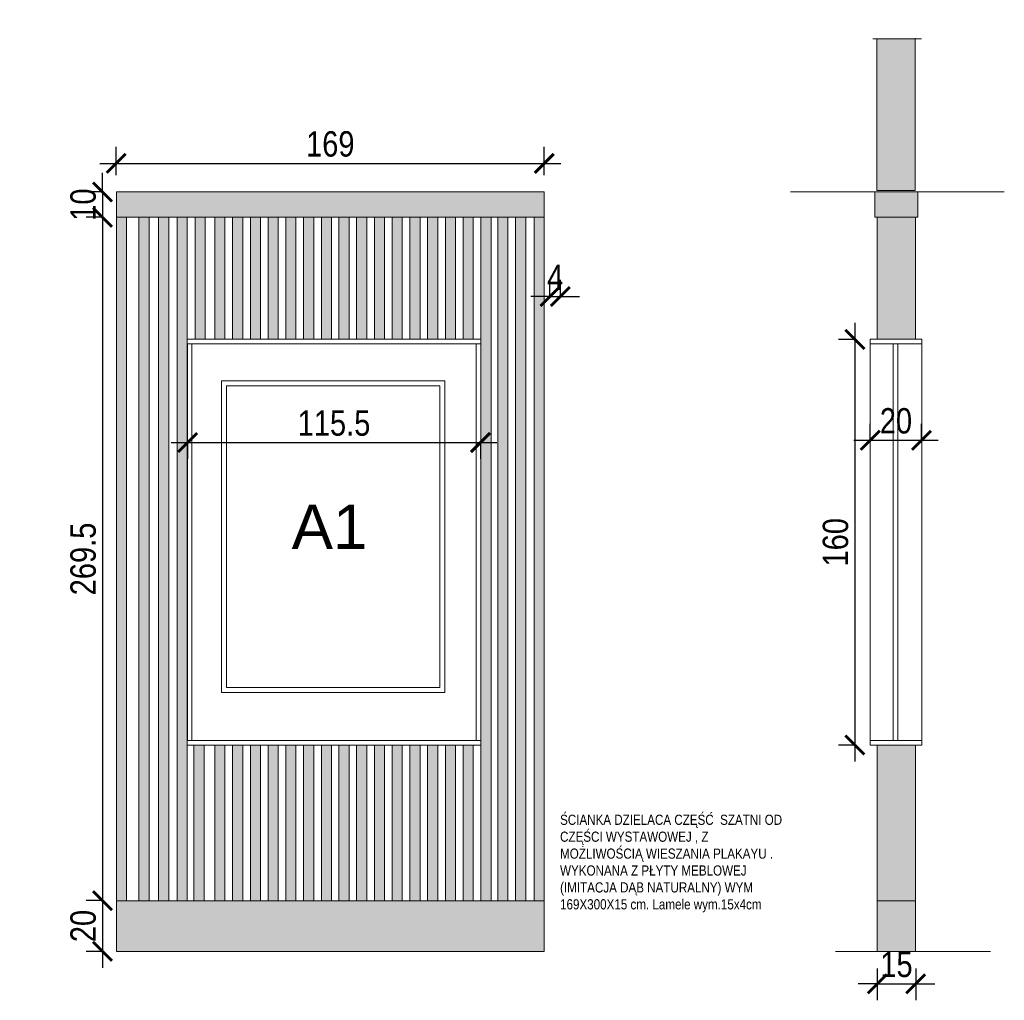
# Model space of a CAD drawing. Header units: millimetres. Extents: x -9038497 to 54128, y -10570064 to 59476.
# Tile 40 of 135: x 31916 to 32305, y 24847 to 25234. Entities that reach past the tile are written whole.
import ezdxf

# ---------------------------------------------------------------- set-up
doc = ezdxf.new("R2010")
doc.units = ezdxf.units.MM
doc.header["$LTSCALE"] = 0.8
doc.header["$PDMODE"] = 2
for name, color, linetype, lineweight in [('0 proj_meble 25', 42, 'Continuous', 25), ('0 proj_symbole elektryczne', 150, 'Continuous', 25), ('0 proj_widok widok widok', 7, 'Continuous', 0), ('OPIS', 122, 'Continuous', 18), ('WW ELEK_OŚW', 1, 'Continuous', 35)]:
    doc.layers.add(name, color=color, linetype=linetype, lineweight=lineweight)
doc.styles.add('ARIAL_CE', font='arial.ttf', dxfattribs={"height": 15})
doc.styles.add('OPIS', font='arial.ttf')
doc.styles.add('WYMIAR-20', font='ARIALN.TTF', dxfattribs={"height": 4})
doc.styles.add('WYMIAR-50', font='ARIALN.TTF', dxfattribs={"height": 10})
doc.dimstyles.new('SKALA-50', dxfattribs={"dimscale": 5, "dimtxt": 10, "dimasz": 1.5, "dimexe": 1.3, "dimexo": 1.3, "dimgap": 0.5, "dimtad": 1, "dimdec": 1, "dimrnd": 0.5, "dimdsep": 46, "dimtxsty": 'WYMIAR-50', "dimblk": 'ARCHTICK', "dimcen": 1.5, "dimdle": 1.3, "dimadec": 0, "dimazin": 0, "dimtfac": 1, "dimtdec": 1, "dimtix": 1, "dimtmove": 2, "dimatfit": 3, "dimfxl": 2, "dimfxlon": 1, "dimtolj": 1, "dimarcsym": 0})

# ---------------------------------------------------------------- blocks, each defined once
blk = doc.blocks.new('_ArchTick')
at = {"color": 0, "linetype": 'ByBlock', "const_width": 0.15}
blk.add_lwpolyline([(-0.5, -0.5), (0.5, 0.5)], dxfattribs=at)
blk = doc.blocks.new('*D2424')
at = {"layer": '0 proj_widok widok widok', "color": 0, "lineweight": -2, "ltscale": 0.8, "transparency": 16777216}
for p, q in [((31954.41, 25172.3), (31954.41, 25183.42)), ((32123.21, 25172.3), (32123.21, 25183.42)), ((31947.91, 25176.92), (32129.71, 25176.92))]:
    blk.add_line(p, q, dxfattribs=at)
at = {"layer": 'Defpoints', "color": 0, "lineweight": 0, "ltscale": 0.8, "transparency": 16777216}
for p in [(32123.21, 25176.92), (31954.41, 25165.8), (32123.21, 25165.8)]:
    blk.add_point(p, dxfattribs=at)
at = {"layer": '0 proj_widok widok widok', "color": 0, "lineweight": -2, "ltscale": 0.8, "transparency": 16777216, "xscale": 7.5, "yscale": 7.5, "zscale": 7.5, "rotation": 180}
blk.add_blockref('_ArchTick', (31954.41, 25176.92), dxfattribs=at)
at = {"layer": '0 proj_widok widok widok', "color": 0, "lineweight": -2, "ltscale": 0.8, "transparency": 16777216, "xscale": 7.5, "yscale": 7.5, "zscale": 7.5}
blk.add_blockref('_ArchTick', (32123.21, 25176.92), dxfattribs=at)
at = {"layer": '0 proj_widok widok widok', "color": 0, "lineweight": 0, "ltscale": 0.8, "transparency": 16777216, "insert": (32038.81, 25184.52), "char_height": 10, "attachment_point": 5, "style": 'WYMIAR-50'}
blk.add_mtext('\\A1;169', dxfattribs=at)
blk = doc.blocks.new('*D2338')
at = {"layer": '0 proj_widok widok widok', "color": 0, "lineweight": -2, "ltscale": 0.8, "transparency": 16777216}
for p, q in [((31948.98, 25165.65), (31948.98, 25173.15)), ((31948.98, 25165.65), (31942.48, 25165.65)), ((31948.98, 25165.65), (31948.98, 25155.65)), ((31948.98, 25155.65), (31942.48, 25155.65)), ((31948.98, 25155.65), (31948.98, 25148.15))]:
    blk.add_line(p, q, dxfattribs=at)
at = {"layer": 'Defpoints', "color": 0, "lineweight": 0, "ltscale": 0.8, "transparency": 16777216}
for p in [(31952.59, 25165.65), (31948.98, 25155.65), (31952.59, 25155.65)]:
    blk.add_point(p, dxfattribs=at)
at = {"layer": '0 proj_widok widok widok', "color": 0, "lineweight": -2, "ltscale": 0.8, "transparency": 16777216, "xscale": 7.5, "yscale": 7.5, "zscale": 7.5}
for p, rotation in [((31948.98, 25165.65), 270), ((31948.98, 25155.65), 90)]:
    blk.add_blockref('_ArchTick', p, dxfattribs=dict(at, rotation=rotation))
at = {"layer": '0 proj_widok widok widok', "color": 0, "lineweight": 0, "ltscale": 0.8, "transparency": 16777216, "insert": (31941.37, 25160.65), "char_height": 10, "attachment_point": 5, "rotation": 90, "style": 'WYMIAR-50'}
blk.add_mtext('\\A1;10', dxfattribs=at)
blk = doc.blocks.new('*D2339')
at = {"layer": '0 proj_widok widok widok', "color": 0, "lineweight": -2, "ltscale": 0.8, "transparency": 16777216}
for p, q in [((31948.98, 25162.15), (31948.98, 24879.67)), ((31948.98, 25155.65), (31942.48, 25155.65)), ((31948.98, 24886.17), (31942.48, 24886.17))]:
    blk.add_line(p, q, dxfattribs=at)
at = {"layer": 'Defpoints', "color": 0, "lineweight": 0, "ltscale": 0.8, "transparency": 16777216}
for p in [(31952.59, 25155.65), (31948.98, 24886.17), (31952.16, 24886.17)]:
    blk.add_point(p, dxfattribs=at)
at = {"layer": '0 proj_widok widok widok', "color": 0, "lineweight": -2, "ltscale": 0.8, "transparency": 16777216, "xscale": 7.5, "yscale": 7.5, "zscale": 7.5}
for p, rotation in [((31948.98, 25155.65), 90), ((31948.98, 24886.17), 270)]:
    blk.add_blockref('_ArchTick', p, dxfattribs=dict(at, rotation=rotation))
at = {"layer": '0 proj_widok widok widok', "color": 0, "lineweight": 0, "ltscale": 0.8, "transparency": 16777216, "insert": (31941.37, 25020.91), "char_height": 10, "attachment_point": 5, "rotation": 90, "style": 'WYMIAR-50'}
blk.add_mtext('\\A1;269.5', dxfattribs=at)
blk = doc.blocks.new('*D2340')
at = {"layer": '0 proj_widok widok widok', "color": 0, "lineweight": -2, "ltscale": 0.8, "transparency": 16777216}
for p, q in [((31948.98, 24892.67), (31948.98, 24859.66)), ((31948.98, 24886.17), (31942.48, 24886.17)), ((31948.98, 24866.16), (31942.48, 24866.16))]:
    blk.add_line(p, q, dxfattribs=at)
at = {"layer": 'Defpoints', "color": 0, "lineweight": 0, "ltscale": 0.8, "transparency": 16777216}
for p in [(31952.16, 24886.17), (31948.98, 24866.16), (31950.51, 24866.16)]:
    blk.add_point(p, dxfattribs=at)
at = {"layer": '0 proj_widok widok widok', "color": 0, "lineweight": -2, "ltscale": 0.8, "transparency": 16777216, "xscale": 7.5, "yscale": 7.5, "zscale": 7.5}
for p, rotation in [((31948.98, 24886.17), 90), ((31948.98, 24866.16), 270)]:
    blk.add_blockref('_ArchTick', p, dxfattribs=dict(at, rotation=rotation))
at = {"layer": '0 proj_widok widok widok', "color": 0, "lineweight": 0, "ltscale": 0.8, "transparency": 16777216, "insert": (31941.37, 24876.17), "char_height": 10, "attachment_point": 5, "rotation": 90, "style": 'WYMIAR-50'}
blk.add_mtext('\\A1;20', dxfattribs=at)
blk = doc.blocks.new('*D2341')
at = {"layer": '0 proj_widok widok widok', "color": 0, "lineweight": -2, "ltscale": 0.8, "transparency": 16777216}
for p, q in [((31976, 25066.84), (32104.54, 25066.84)), ((31982.5, 25067.51), (31982.5, 25060.34)), ((32098.04, 25067.51), (32098.04, 25060.34))]:
    blk.add_line(p, q, dxfattribs=at)
at = {"layer": 'Defpoints', "color": 0, "lineweight": 0, "ltscale": 0.8, "transparency": 16777216}
for p in [(31982.5, 25074.01), (32098.04, 25074.01), (32098.04, 25066.84)]:
    blk.add_point(p, dxfattribs=at)
at = {"layer": '0 proj_widok widok widok', "color": 0, "lineweight": -2, "ltscale": 0.8, "transparency": 16777216, "xscale": 7.5, "yscale": 7.5, "zscale": 7.5, "rotation": 180}
blk.add_blockref('_ArchTick', (31982.5, 25066.84), dxfattribs=at)
at = {"layer": '0 proj_widok widok widok', "color": 0, "lineweight": -2, "ltscale": 0.8, "transparency": 16777216, "xscale": 7.5, "yscale": 7.5, "zscale": 7.5}
blk.add_blockref('_ArchTick', (32098.04, 25066.84), dxfattribs=at)
at = {"layer": '0 proj_widok widok widok', "color": 0, "lineweight": 0, "ltscale": 0.8, "transparency": 16777216, "insert": (32040.27, 25074.45), "char_height": 10, "attachment_point": 5, "style": 'WYMIAR-50'}
blk.add_mtext('\\A1;115.5', dxfattribs=at)
blk = doc.blocks.new('*D2342')
at = {"layer": '0 proj_widok widok widok', "color": 0, "lineweight": -2, "ltscale": 0.8, "transparency": 16777216}
for p, q in [((32254.51, 24859.46), (32254.51, 24846.88)), ((32269.66, 24859.46), (32269.66, 24846.88)), ((32254.51, 24853.38), (32247.01, 24853.38)), ((32254.51, 24853.38), (32269.66, 24853.38)), ((32269.66, 24853.38), (32277.16, 24853.38))]:
    blk.add_line(p, q, dxfattribs=at)
at = {"layer": 'Defpoints', "color": 0, "lineweight": 0, "ltscale": 0.8, "transparency": 16777216}
for p in [(32254.51, 24865.96), (32269.66, 24865.96), (32269.66, 24853.38)]:
    blk.add_point(p, dxfattribs=at)
at = {"layer": '0 proj_widok widok widok', "color": 0, "lineweight": -2, "ltscale": 0.8, "transparency": 16777216, "xscale": 7.5, "yscale": 7.5, "zscale": 7.5}
blk.add_blockref('_ArchTick', (32254.51, 24853.38), dxfattribs=at)
at = {"layer": '0 proj_widok widok widok', "color": 0, "lineweight": -2, "ltscale": 0.8, "transparency": 16777216, "xscale": 7.5, "yscale": 7.5, "zscale": 7.5, "rotation": 180}
blk.add_blockref('_ArchTick', (32269.66, 24853.38), dxfattribs=at)
at = {"layer": '0 proj_widok widok widok', "color": 0, "lineweight": 0, "ltscale": 0.8, "transparency": 16777216, "insert": (32262.08, 24860.98), "char_height": 10, "attachment_point": 5, "style": 'WYMIAR-50'}
blk.add_mtext('\\A1;15', dxfattribs=at)
blk = doc.blocks.new('*D2343')
at = {"layer": '0 proj_widok widok widok', "color": 0, "lineweight": -2, "ltscale": 0.8, "transparency": 16777216}
for p, q in [((32245.69, 25113.98), (32245.69, 24941.02)), ((32245.69, 25107.48), (32239.19, 25107.48)), ((32245.69, 24947.52), (32239.19, 24947.52))]:
    blk.add_line(p, q, dxfattribs=at)
at = {"layer": 'Defpoints', "color": 0, "lineweight": 0, "ltscale": 0.8, "transparency": 16777216}
for p in [(32250.65, 25107.48), (32245.69, 24947.52), (32250.65, 24947.52)]:
    blk.add_point(p, dxfattribs=at)
at = {"layer": '0 proj_widok widok widok', "color": 0, "lineweight": -2, "ltscale": 0.8, "transparency": 16777216, "xscale": 7.5, "yscale": 7.5, "zscale": 7.5}
for p, rotation in [((32245.69, 25107.48), 90), ((32245.69, 24947.52), 270)]:
    blk.add_blockref('_ArchTick', p, dxfattribs=dict(at, rotation=rotation))
at = {"layer": '0 proj_widok widok widok', "color": 0, "lineweight": 0, "ltscale": 0.8, "transparency": 16777216, "insert": (32238.09, 25027.5), "char_height": 10, "attachment_point": 5, "rotation": 90, "style": 'WYMIAR-50'}
blk.add_mtext('\\A1;160', dxfattribs=at)
blk = doc.blocks.new('*D2344')
at = {"layer": '0 proj_widok widok widok', "color": 0, "lineweight": -2, "ltscale": 0.8, "transparency": 16777216}
for p, q in [((32251.77, 25067.71), (32251.77, 25074.21)), ((32272, 25067.71), (32272, 25074.21)), ((32245.27, 25067.71), (32278.5, 25067.71))]:
    blk.add_line(p, q, dxfattribs=at)
at = {"layer": 'Defpoints', "color": 0, "lineweight": 0, "ltscale": 0.8, "transparency": 16777216}
for p in [(32251.77, 25067.49), (32272, 25067.71), (32272, 25067.49)]:
    blk.add_point(p, dxfattribs=at)
at = {"layer": '0 proj_widok widok widok', "color": 0, "lineweight": -2, "ltscale": 0.8, "transparency": 16777216, "xscale": 7.5, "yscale": 7.5, "zscale": 7.5, "rotation": 180}
blk.add_blockref('_ArchTick', (32251.77, 25067.71), dxfattribs=at)
at = {"layer": '0 proj_widok widok widok', "color": 0, "lineweight": -2, "ltscale": 0.8, "transparency": 16777216, "xscale": 7.5, "yscale": 7.5, "zscale": 7.5}
blk.add_blockref('_ArchTick', (32272, 25067.71), dxfattribs=at)
at = {"layer": '0 proj_widok widok widok', "color": 0, "lineweight": 0, "ltscale": 0.8, "transparency": 16777216, "insert": (32261.88, 25075.32), "char_height": 10, "attachment_point": 5, "style": 'WYMIAR-50'}
blk.add_mtext('\\A1;20', dxfattribs=at)
blk = doc.blocks.new('*D2345')
at = {"layer": '0 proj_widok widok widok', "color": 0, "lineweight": -2, "ltscale": 0.8, "transparency": 16777216}
for p, q in [((32125.43, 25124.43), (32125.43, 25130.93)), ((32129.55, 25124.43), (32129.55, 25130.93)), ((32125.43, 25124.43), (32117.93, 25124.43)), ((32125.43, 25124.43), (32129.55, 25124.43)), ((32129.55, 25124.43), (32137.05, 25124.43))]:
    blk.add_line(p, q, dxfattribs=at)
at = {"layer": 'Defpoints', "color": 0, "lineweight": 0, "ltscale": 0.8, "transparency": 16777216}
for p in [(32125.43, 25124.38), (32129.55, 25124.43), (32129.55, 25124.38)]:
    blk.add_point(p, dxfattribs=at)
at = {"layer": '0 proj_widok widok widok', "color": 0, "lineweight": -2, "ltscale": 0.8, "transparency": 16777216, "xscale": 7.5, "yscale": 7.5, "zscale": 7.5}
blk.add_blockref('_ArchTick', (32125.43, 25124.43), dxfattribs=at)
at = {"layer": '0 proj_widok widok widok', "color": 0, "lineweight": -2, "ltscale": 0.8, "transparency": 16777216, "xscale": 7.5, "yscale": 7.5, "zscale": 7.5, "rotation": 180}
blk.add_blockref('_ArchTick', (32129.55, 25124.43), dxfattribs=at)
at = {"layer": '0 proj_widok widok widok', "color": 0, "lineweight": 0, "ltscale": 0.8, "transparency": 16777216, "insert": (32127.49, 25131.93), "char_height": 10, "attachment_point": 5, "style": 'WYMIAR-50'}
blk.add_mtext('\\A1;4', dxfattribs=at)

msp = doc.modelspace()

# ---------------------------------------------------------------- hatches: boundary and pattern name
at = {"layer": '0 proj_widok widok widok', "lineweight": 0, "true_color": 0xc7c8ca, "transparency": 33554687}
h = msp.add_hatch(color=9, dxfattribs=at)
h.dxf.hatch_style = 1
h.paths.add_polyline_path([(32269.48, 25226.07), (32254.35, 25226.07), (32254.35, 25166.26), (32269.48, 25166.26)])
at = {"layer": '0 proj_widok widok widok', "lineweight": 0, "true_color": 0xf8991e, "transparency": 33554687}
h = msp.add_hatch(color=30, dxfattribs=at)
h.dxf.hatch_style = 1
h.paths.add_polyline_path([(32123.21, 25165.68), (31954.5, 25165.68), (31954.5, 25155.68), (32123.21, 25155.68)])
h = msp.add_hatch(color=30, dxfattribs=at)
h.dxf.hatch_style = 1
h.paths.add_polyline_path([(32270.53, 25165.68), (32253.53, 25165.68), (32253.53, 25155.68), (32270.53, 25155.68)])
h = msp.add_hatch(color=30, dxfattribs=at)
h.dxf.hatch_style = 1
h.paths.add_polyline_path([(31958.39, 25155.68), (31954.5, 25155.68), (31954.5, 24886.15), (31958.39, 24886.15)])
h.paths.add_polyline_path([(31967.35, 25155.68), (31963.35, 25155.68), (31963.35, 24886.15), (31967.35, 24886.15)])
h.paths.add_polyline_path([(31975.1, 25155.68), (31971.1, 25155.68), (31971.1, 24886.15), (31975.1, 24886.15)])
h.paths.add_polyline_path([(31982.41, 25155.68), (31978.41, 25155.68), (31978.41, 24886.15), (31982.41, 24886.15)])
h = msp.add_hatch(color=30, dxfattribs=at)
h.dxf.hatch_style = 1
h.paths.add_polyline_path([(31989.48, 25155.68), (31985.48, 25155.68), (31985.48, 25107.54), (31989.48, 25107.54)])
h.paths.add_polyline_path([(31997.27, 25155.68), (31993.27, 25155.68), (31993.27, 25107.54), (31997.27, 25107.54)])
h.paths.add_polyline_path([(32004.27, 25155.68), (32000.27, 25155.68), (32000.27, 25107.54), (32004.27, 25107.54)])
h.paths.add_polyline_path([(32011.27, 25155.68), (32007.27, 25155.68), (32007.27, 25107.54), (32011.27, 25107.54)])
h.paths.add_polyline_path([(32018.27, 25155.68), (32014.27, 25155.68), (32014.27, 25107.54), (32018.27, 25107.54)])
h.paths.add_polyline_path([(32025.27, 25155.68), (32021.27, 25155.68), (32021.27, 25107.54), (32025.27, 25107.54)])
h.paths.add_polyline_path([(32032.28, 25155.68), (32028.28, 25155.68), (32028.28, 25107.54), (32032.28, 25107.54)])
h.paths.add_polyline_path([(32039.28, 25155.68), (32035.28, 25155.68), (32035.28, 25107.54), (32039.28, 25107.54)])
h.paths.add_polyline_path([(32046.22, 25155.68), (32042.22, 25155.68), (32042.22, 25107.54), (32046.22, 25107.54)])
h.paths.add_polyline_path([(32053.2, 25155.68), (32049.2, 25155.68), (32049.2, 25107.54), (32053.2, 25107.54)])
h.paths.add_polyline_path([(32060.2, 25155.68), (32056.2, 25155.68), (32056.2, 25107.54), (32060.2, 25107.54)])
h.paths.add_polyline_path([(32067.21, 25155.68), (32063.21, 25155.68), (32063.21, 25107.54), (32067.21, 25107.54)])
h.paths.add_polyline_path([(32074.2, 25155.68), (32070.2, 25155.68), (32070.2, 25107.54), (32074.2, 25107.54)])
h.paths.add_polyline_path([(32081.2, 25155.68), (32077.2, 25155.68), (32077.2, 25107.54), (32081.2, 25107.54)])
h.paths.add_polyline_path([(32088.2, 25155.68), (32084.2, 25155.68), (32084.2, 25107.54), (32088.2, 25107.54)])
h.paths.add_polyline_path([(32095.2, 25155.68), (32091.2, 25155.68), (32091.2, 25107.54), (32095.2, 25107.54)])
h = msp.add_hatch(color=30, dxfattribs=at)
h.dxf.hatch_style = 1
h.paths.add_polyline_path([(32123.21, 25155.68), (32119.21, 25155.68), (32119.21, 24886.15), (32123.21, 24886.15)])
h.paths.add_polyline_path([(32115.87, 25155.68), (32111.87, 25155.68), (32111.87, 24886.15), (32115.87, 24886.15)])
h.paths.add_polyline_path([(32108.82, 25155.68), (32104.82, 25155.68), (32104.82, 24886.15), (32108.82, 24886.15)])
h.paths.add_polyline_path([(32102.2, 25155.68), (32098.2, 25155.68), (32098.2, 25105.73), (32098.2, 24947.54), (32098.2, 24886.15), (32102.2, 24886.15)])
h = msp.add_hatch(color=30, dxfattribs=at)
h.dxf.hatch_style = 1
h.paths.add_polyline_path([(32269.53, 25155.68), (32254.53, 25155.68), (32254.53, 25107.54), (32269.53, 25107.54)])
h.paths.add_polyline_path([(32269.53, 24936.26), (32269.53, 24947.54), (32254.53, 24947.54), (32254.53, 24886.15), (32269.53, 24886.15)])
h = msp.add_hatch(color=30, dxfattribs=at)
h.dxf.hatch_style = 1
h.paths.add_polyline_path([(31989, 24947.54), (31985, 24947.54), (31985, 24886.15), (31989, 24886.15)])
h.paths.add_polyline_path([(31997.27, 24947.54), (31993.27, 24947.54), (31993.27, 24886.15), (31997.27, 24886.15)])
h.paths.add_polyline_path([(32004.27, 24947.54), (32000.27, 24947.54), (32000.27, 24886.15), (32004.27, 24886.15)])
h.paths.add_polyline_path([(32011.27, 24947.54), (32007.27, 24947.54), (32007.27, 24886.15), (32011.27, 24886.15)])
h.paths.add_polyline_path([(32018.27, 24947.54), (32014.27, 24947.54), (32014.27, 24886.15), (32018.27, 24886.15)])
h.paths.add_polyline_path([(32025.27, 24947.54), (32021.27, 24947.54), (32021.27, 24886.15), (32025.27, 24886.15)])
h.paths.add_polyline_path([(32032.28, 24947.54), (32028.28, 24947.54), (32028.28, 24886.15), (32032.28, 24886.15)])
h.paths.add_polyline_path([(32039.28, 24947.54), (32035.28, 24947.54), (32035.28, 24886.15), (32039.28, 24886.15)])
h.paths.add_polyline_path([(32046.22, 24947.54), (32042.22, 24947.54), (32042.22, 24886.15), (32046.22, 24886.15)])
h.paths.add_polyline_path([(32053.2, 24947.54), (32049.2, 24947.54), (32049.2, 24886.15), (32053.2, 24886.15)])
h.paths.add_polyline_path([(32060.2, 24947.54), (32056.2, 24947.54), (32056.2, 24886.15), (32060.2, 24886.15)])
h.paths.add_polyline_path([(32067.21, 24947.54), (32063.21, 24947.54), (32063.21, 24886.15), (32067.21, 24886.15)])
h.paths.add_polyline_path([(32074.2, 24947.54), (32070.2, 24947.54), (32070.2, 24886.15), (32074.2, 24886.15)])
h.paths.add_polyline_path([(32081.2, 24947.54), (32077.2, 24947.54), (32077.2, 24886.15), (32081.2, 24886.15)])
h.paths.add_polyline_path([(32088.2, 24947.54), (32084.2, 24947.54), (32084.2, 24886.15), (32088.2, 24886.15)])
h.paths.add_polyline_path([(32095.2, 24947.54), (32091.2, 24947.54), (32091.2, 24886.15), (32095.2, 24886.15)])
h = msp.add_hatch(color=30, dxfattribs=at)
h.dxf.hatch_style = 1
h.paths.add_polyline_path([(32123.21, 24886.15), (31954.5, 24886.15), (31954.5, 24866.15), (32123.21, 24866.15)])
h = msp.add_hatch(color=30, dxfattribs=at)
h.dxf.hatch_style = 1
h.paths.add_polyline_path([(32269.53, 24886.15), (32254.53, 24886.15), (32254.53, 24866.15), (32269.53, 24866.15)])

# ---------------------------------------------------------------- linework, layer by layer
at = {"layer": '0 proj_meble 25', "lineweight": 18}
for p, q in [((31954.5, 25165.68), (31954.5, 24866.15)), ((31954.5, 25165.68), (32123.21, 25165.68)), ((32123.21, 25165.68), (32123.21, 24866.15)), ((32220.26, 25165.68), (32304.62, 25165.68)), ((32253.53, 25155.66), (32253.53, 25165.72)), ((32270.53, 25155.66), (32270.53, 25165.72)), ((31954.5, 25155.68), (32123.21, 25155.68)), ((31958.39, 25155.68), (31958.39, 24886.15)), ((31963.35, 25155.68), (31963.35, 24886.15)), ((31967.35, 25155.68), (31967.35, 24886.15)), ((31971.1, 25155.68), (31971.1, 24886.15)), ((31975.1, 25155.68), (31975.1, 24886.15)), ((31978.41, 25155.68), (31978.41, 24886.15)), ((31982.41, 25155.68), (31982.41, 24886.15)), ((31985.48, 25155.68), (31985.48, 25107.54)), ((31989.48, 25155.68), (31989.48, 25107.54)), ((31993.27, 25155.68), (31993.27, 25107.54)), ((31997.27, 25155.68), (31997.27, 25107.54)), ((32000.27, 25155.68), (32000.27, 25107.54)), ((32004.27, 25155.68), (32004.27, 25107.54)), ((32007.27, 25155.68), (32007.27, 25107.54)), ((32011.27, 25155.68), (32011.27, 25107.54)), ((32014.27, 25155.68), (32014.27, 25107.54)), ((32018.27, 25155.68), (32018.27, 25107.54)), ((32021.27, 25155.68), (32021.27, 25107.54)), ((32025.27, 25155.68), (32025.27, 25107.54)), ((32028.28, 25155.68), (32028.28, 25107.54)), ((32032.28, 25155.68), (32032.28, 25107.54)), ((32035.28, 25155.68), (32035.28, 25107.54)), ((32039.28, 25155.68), (32039.28, 25107.54)), ((32042.22, 25155.68), (32042.22, 25107.54)), ((32046.22, 25155.68), (32046.22, 25107.54)), ((32049.2, 25155.68), (32049.2, 25107.54)), ((32053.2, 25155.68), (32053.2, 25107.54)), ((32056.2, 25155.68), (32056.2, 25107.54)), ((32060.2, 25155.68), (32060.2, 25107.54)), ((32063.21, 25155.68), (32063.21, 25107.54)), ((32067.21, 25155.68), (32067.21, 25107.54)), ((32070.2, 25155.68), (32070.2, 25107.54)), ((32074.2, 25155.68), (32074.2, 25107.54)), ((32077.2, 25155.68), (32077.2, 25107.54)), ((32081.2, 25155.68), (32081.2, 25107.54)), ((32084.2, 25155.68), (32084.2, 25107.54)), ((32088.2, 25155.68), (32088.2, 25107.54)), ((32091.2, 25155.68), (32091.2, 25107.54)), ((32095.2, 25155.68), (32095.2, 25107.54)), ((32098.2, 25155.68), (32098.2, 25105.73)), ((32102.2, 25155.68), (32102.2, 24886.15)), ((32104.82, 25155.68), (32104.82, 24886.15)), ((32108.82, 25155.68), (32108.82, 24886.15)), ((32111.87, 25155.68), (32111.87, 24886.15)), ((32115.87, 25155.68), (32115.87, 24886.15)), ((32119.21, 25155.68), (32119.21, 24886.15)), ((32253.53, 25155.68), (32270.53, 25155.68)), ((32254.53, 25155.68), (32254.53, 25107.54)), ((32269.53, 25155.68), (32269.53, 25107.54)), ((31982.39, 25107.54), (32098.19, 25107.54)), ((31982.39, 25105.74), (32098.19, 25105.74)), ((31982.45, 25105.74), (31982.45, 24949.34)), ((31984.19, 24949.34), (31984.19, 25105.74)), ((32096.39, 25105.74), (32096.39, 24949.34)), ((32098.19, 25107.54), (32098.19, 24947.54)), ((32098.2, 25105.74), (32098.2, 24947.54)), ((32251.77, 24947.54), (32251.77, 25107.54)), ((32251.77, 25107.54), (32272.09, 25107.54)), ((32251.77, 25105.74), (32272.09, 25105.74)), ((32260.83, 25105.76), (32260.83, 24949.24)), ((32262.63, 25105.76), (32262.63, 24949.24)), ((32272.09, 24947.54), (32272.09, 25107.54)), ((32098.2, 24949.34), (31982.39, 24949.34)), ((32272.09, 24949.34), (32251.77, 24949.34)), ((32098.2, 24947.54), (31982.39, 24947.54)), ((31985, 24947.54), (31985, 24886.15)), ((31989, 24947.54), (31989, 24886.15)), ((31993.27, 24947.54), (31993.27, 24886.15)), ((31997.27, 24947.54), (31997.27, 24886.15)), ((32000.27, 24947.54), (32000.27, 24886.15)), ((32004.27, 24947.54), (32004.27, 24886.15)), ((32007.27, 24947.54), (32007.27, 24886.15)), ((32011.27, 24947.54), (32011.27, 24886.15)), ((32014.27, 24947.54), (32014.27, 24886.15)), ((32018.27, 24947.54), (32018.27, 24886.15)), ((32021.27, 24947.54), (32021.27, 24886.15)), ((32025.27, 24947.54), (32025.27, 24886.15)), ((32028.28, 24947.54), (32028.28, 24886.15)), ((32032.28, 24947.54), (32032.28, 24886.15)), ((32035.28, 24947.54), (32035.28, 24886.15)), ((32039.28, 24947.54), (32039.28, 24886.15)), ((32042.22, 24947.54), (32042.22, 24886.15)), ((32046.22, 24947.54), (32046.22, 24886.15)), ((32049.2, 24947.54), (32049.2, 24886.15)), ((32053.2, 24947.54), (32053.2, 24886.15)), ((32056.2, 24947.54), (32056.2, 24886.15)), ((32060.2, 24947.54), (32060.2, 24886.15)), ((32063.21, 24947.54), (32063.21, 24886.15)), ((32067.21, 24947.54), (32067.21, 24886.15)), ((32070.2, 24947.54), (32070.2, 24886.15)), ((32074.2, 24947.54), (32074.2, 24886.15)), ((32077.2, 24947.54), (32077.2, 24886.15)), ((32081.2, 24947.54), (32081.2, 24886.15)), ((32084.2, 24947.54), (32084.2, 24886.15)), ((32088.2, 24947.54), (32088.2, 24886.15)), ((32091.2, 24947.54), (32091.2, 24886.15)), ((32095.2, 24947.54), (32095.2, 24886.15)), ((32098.2, 24947.54), (32098.2, 24886.15)), ((32272.09, 24947.54), (32251.77, 24947.54)), ((32254.53, 24947.54), (32254.53, 24866.15)), ((32269.53, 24947.54), (32269.53, 24936.32)), ((32269.53, 24936.26), (32269.53, 24866.15)), ((31954.5, 24886.15), (32123.21, 24886.15)), ((32254.53, 24886.15), (32269.53, 24886.15)), ((31954.5, 24866.15), (32123.21, 24866.15)), ((32238.02, 24866.15), (32299.15, 24866.15))]:
    msp.add_line(p, q, dxfattribs=at)
at = {"layer": '0 proj_widok widok widok', "lineweight": 0}
for p, q in [((32252.77, 25226.07), (32271.96, 25226.07)), ((32254.35, 25166.26), (32254.35, 25226.14)), ((32269.48, 25166.26), (32269.48, 25226.27)), ((32254.35, 25166.26), (32269.48, 25166.26)), ((31995.84, 25091.18), (32083.94, 25091.18)), ((31995.84, 24968.28), (31995.84, 25091.18)), ((31997.84, 25089.18), (32081.94, 25089.18)), ((31997.84, 24970.28), (31997.84, 25089.18)), ((32081.94, 25089.18), (32081.94, 24970.28)), ((32083.94, 25091.18), (32083.94, 24968.28)), ((32083.94, 24968.28), (31995.84, 24968.28)), ((32081.94, 24970.28), (31997.84, 24970.28))]:
    msp.add_line(p, q, dxfattribs=at)

# ---------------------------------------------------------------- texts
at = {"layer": '0 proj_symbole elektryczne', "insert": (31727.02, 25280.19), "char_height": 10, "attachment_point": 1, "rotation": 359.666, "style": 'WYMIAR-50'}
msp.add_mtext_dynamic_manual_height_columns('{\\fArial Narrow|b0|i1|c238|p34;Na oknach montujemy rolety \\Pzaciemniające z nieprzebijającego\\Pmateriału w koloraze grafitowym .\\PKaseta do rolety kolor antrcyt. }', width=403.8287, gutter_width=50, heights=[0], dxfattribs=at)
at = {"layer": '0 proj_widok widok widok', "lineweight": 0, "insert": (32129.42, 24920.07), "char_height": 4, "attachment_point": 1, "style": 'WYMIAR-20'}
msp.add_mtext_dynamic_manual_height_columns('ŚCIANKA DZIELACA CZĘŚĆ  SZATNI OD CZĘŚCI WYSTAWOWEJ , Z MOŻLIWOŚCIĄ WIESZANIA PLAKAYU .\\PWYKONANA Z PŁYTY MEBLOWEJ  (IMITACJA DĄB NATURALNY) WYM 169X300X15 cm. Lamele wym.15x4cm ', width=90.2234, gutter_width=20, heights=[0], dxfattribs=at)
at = {"layer": 'OPIS', "char_height": 12, "width": 1777.5174, "attachment_point": 5, "rotation": 0.1544, "style": 'ARIAL_CE'}
for insert in [(31651.89, 25131.58), (31651.89, 25004.75)]:
    msp.add_mtext('\\pi-120,l200.00024,t200.00024;9o\\P275', dxfattribs=dict(at, insert=insert))
at = {"layer": 'WW ELEK_OŚW', "color": 0, "lineweight": 9, "style": 'OPIS'}
msp.add_text('A1', height=17.5, dxfattribs=at).set_placement((32023.56, 25024.87, 1))

# ---------------------------------------------------------------- dimensions: what is measured, and where the dimension line sits
at = {"layer": '0 proj_widok widok widok', "lineweight": 0, "ltscale": 0.8}
for base, p1, p2, picture, middle in [((32123.21, 25176.92), (31954.41, 25165.8), (32123.21, 25165.8), '*D2424', (32038.81, 25184.52)), ((32129.55, 25124.43), (32125.43, 25124.38), (32129.55, 25124.38), '*D2345', (32127.49, 25131.93)), ((32098.04, 25066.84), (31982.5, 25074.01), (32098.04, 25074.01), '*D2341', (32040.27, 25074.45)), ((32272, 25067.71), (32251.77, 25067.49), (32272, 25067.49), '*D2344', (32261.88, 25075.32)), ((32269.6607, 24853.378), (32254.5092, 24865.9612), (32269.6607, 24865.9612), '*D2342', (32262.085, 24860.9837))]:
    dim = msp.add_linear_dim(base=base, p1=p1, p2=p2, dimstyle='SKALA-50', dxfattribs=at)
    dim.commit()
    dim.dimension.update_dxf_attribs({"geometry": picture, "text_midpoint": middle})
for base, p1, p2, picture, middle in [((31948.98, 25155.65), (31952.59, 25165.65), (31952.59, 25155.65), '*D2338', (31941.37, 25160.65)), ((31948.98, 24886.17), (31952.59, 25155.65), (31952.16, 24886.17), '*D2339', (31941.37, 25020.91)), ((32245.69, 24947.52), (32250.65, 25107.48), (32250.65, 24947.52), '*D2343', (32238.09, 25027.5)), ((31948.98, 24866.16), (31952.16, 24886.17), (31950.51, 24866.16), '*D2340', (31941.37, 24876.17))]:
    dim = msp.add_linear_dim(base=base, p1=p1, p2=p2, angle=90, dimstyle='SKALA-50', dxfattribs=at)
    dim.commit()
    dim.dimension.update_dxf_attribs({"geometry": picture, "text_midpoint": middle})

doc.saveas('drawing.dxf')
